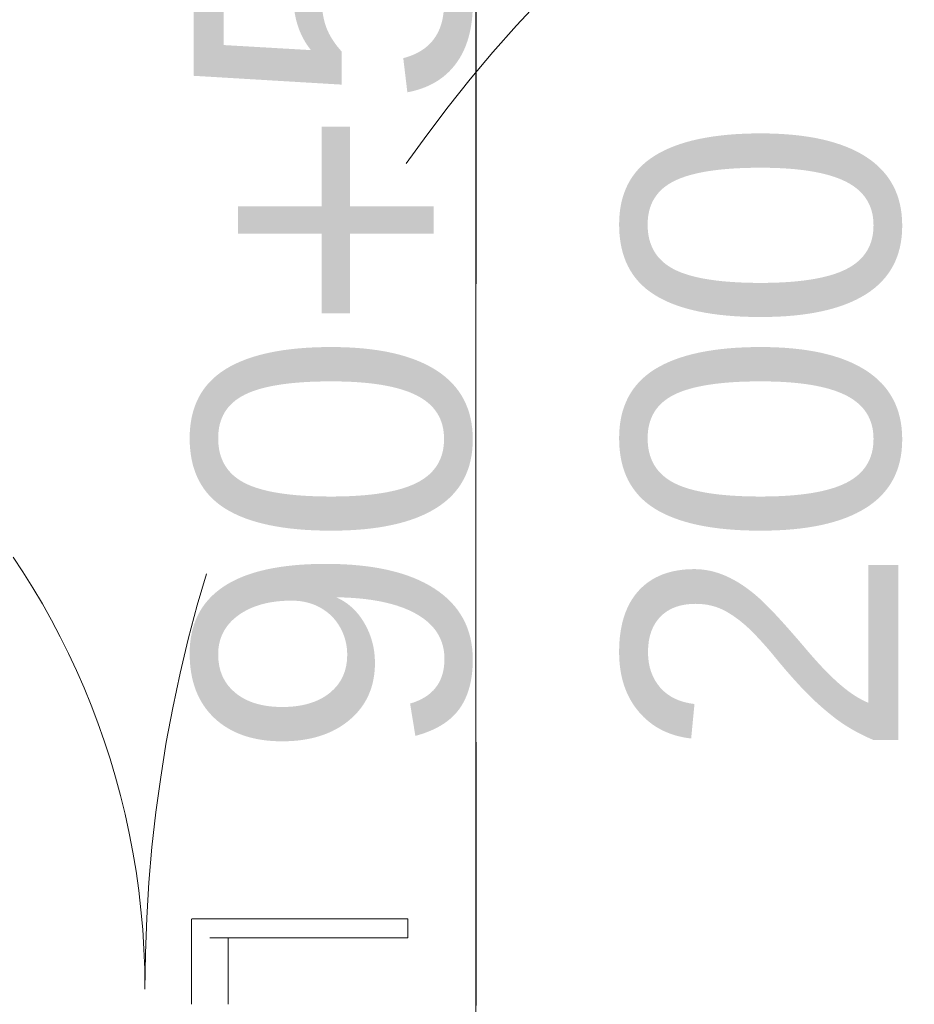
# Model space of a CAD drawing. Header units: centimetres. Extents: x -1631 to 21770, y -8842 to 3590.
# Tile 43 of 142: x 384 to 443, y 1020 to 1084. Entities that reach past the tile are written whole.
import ezdxf

# ---------------------------------------------------------------- set-up
doc = ezdxf.new("R2010")
doc.units = ezdxf.units.CM
doc.linetypes.add('Dash', pattern=[60, 30, -30])
for name, color, linetype, lineweight in [('A-DETL', 90, 'Continuous', 9), ('A-DOOR', 31, 'Continuous', 13), ('A-DOOR-HDLN', 31, 'Dash', 9), ('A-DOOR-IDEN', 31, 'Continuous', 13)]:
    doc.layers.add(name, color=color, linetype=linetype, lineweight=lineweight)
doc.styles.add('Arial_8', font='arial.ttf', dxfattribs={"height": 18})

# ---------------------------------------------------------------- blocks, each defined once
blk = doc.blocks.new('Schueco_FWS_ADS-75-SimplySmart_inw_Family-02 - FWS SI insert unit 90-2368450-6_piętro IV __13_80 m_ - stan projektowany')
at = {"layer": 'A-DOOR'}
for p, q in [((16.201, -6.6), (16.201, -10.95)), ((18.599, -10.95), (18.599, -6.6)), ((4.443, -10.95), (4.443, -12.2)), ((5.234, -10.95), (17.4, -10.95)), ((18.599, -12.2), (18.599, -10.95)), ((17.4, -12.2), (5.234, -12.2)), ((18.558, -12.2), (17.4, -12.2))]:
    blk.add_line(p, q, dxfattribs=at)
at = {"layer": 'A-DOOR', "flags": 128}
for points in [[(4.459, -10.95), (4.443, -10.95), (4.459, -10.95), (4.503, -10.95), (4.577, -10.95), (4.675, -10.95), (4.795, -10.95), (4.931, -10.95), (5.08, -10.95), (5.234, -10.95)], [(5.234, -12.2), (5.08, -12.2), (4.931, -12.2), (4.795, -12.2), (4.675, -12.2), (4.577, -12.2), (4.503, -12.2), (4.459, -12.2), (4.443, -12.2), (4.459, -12.2)]]:
    blk.add_lwpolyline(points, dxfattribs=at)
at = {"layer": 'A-DOOR-HDLN'}
for centre, radius, start, end in [((-72.3, -7.6), 93.95, 270, 0), ((72.3, -7.6), 50.65, 180, 270)]:
    blk.add_arc(centre, radius, start, end, dxfattribs=at)
blk = doc.blocks.new('etykieta drzwi wymiar i kategoria - Aluprof Curtain Door - etykieta drzwi 1S góra-2374516-6_piętro IV __13_80 m_ - stan projektowany')
at = {"layer": 'A-DOOR-IDEN'}
for q in [(0, 0.59844), (0, -0.59844)]:
    blk.add_line((0, 0), q, dxfattribs=at)

msp = doc.modelspace()

# ---------------------------------------------------------------- linework, layer by layer
at = {"layer": 'A-DETL', "linetype": 'Dash', "lineweight": 25}
msp.add_open_spline([(-555.623, 1472.575), (-478.908, 1472.575), (-450.623, 1472.575), (-439.123, 1472.575), (-439.123, 1461.075), (-439.123, 1432.79), (-439.123, 1329.11), (-439.123, 1326.281), (-439.123, 1289.326), (-402.167, 1289.326), (-399.339, 1289.326), (54.377, 1289.326), (347.204, 1289.326), (391.666, 1289.326), (413.877, 1267.114), (413.877, 1211.148), (413.877, 1019.9)], degree=3, knots=[0, 0, 0, 0, 1.274059, 1.834911, 2.395763, 3.964714, 5.438832, 7.007784, 7.847024, 8.686264, 14.083246, 22.278473, 30.929004, 34.961158, 36.402966, 39.45005, 39.45005, 39.45005, 39.45005], dxfattribs=at)

# ---------------------------------------------------------------- block references
at = {"layer": 'A-DOOR', "rotation": 180}
msp.add_blockref('Schueco_FWS_ADS-75-SimplySmart_inw_Family-02 - FWS SI insert unit 90-2368450-6_piętro IV __13_80 m_ - stan projektowany', (413.877, 1013.376), dxfattribs=at)
at = {"layer": 'A-DOOR-IDEN', "xscale": 99.99999999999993, "yscale": 99.99999999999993, "zscale": 99.99999999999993}
msp.add_blockref('etykieta drzwi wymiar i kategoria - Aluprof Curtain Door - etykieta drzwi 1S góra-2374516-6_piętro IV __13_80 m_ - stan projektowany', (413.877, 1051.568), dxfattribs=at)

# ---------------------------------------------------------------- texts
at = {"layer": 'A-DOOR-IDEN', "insert": (418.598, 1036.01), "char_height": 18, "width": 70.8, "attachment_point": 4, "rotation": 90, "line_spacing_factor": 0.936439, "style": 'Arial_8'}
msp.add_mtext('\\pxt7.05556,14.11111,21.16667,28.22222,35.27778,42.33333,49.38889,56.44444,63.5,70.55556,77.61111,84.66667,91.72222,98.77778,105.83333,112.88889,119.94444,127,134.05556,141.11111,148.16667,155.22222,162.27778,169.33333,176.38889,183.44444,190.5,197.55556,204.61111,211.66667,218.72222,225.77778;{90+50\\P200}', dxfattribs=at)

doc.saveas('drawing.dxf')
